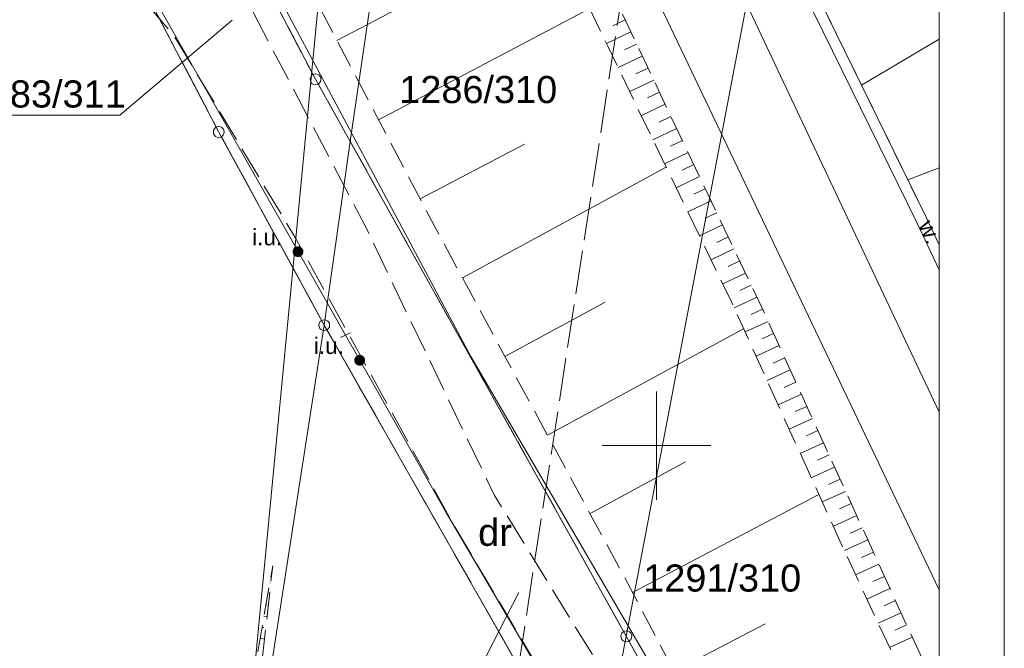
# Model space of a CAD drawing. Header units: centimetres. Extents: x -1545 to 32023, y 2301 to 66956.
# Tile 12 of 20: x 11450 to 15990, y 58336 to 61233. Entities that reach past the tile are written whole.
import ezdxf

# ---------------------------------------------------------------- set-up
doc = ezdxf.new("R2010")
doc.units = ezdxf.units.CM
doc.header["$MEASUREMENT"] = 0
for name, pattern in [('PRZER2_5-1', [175, 125, -50]), ('PRZER3-1', [200, 150, -50]), ('PRZER4-1', [250, 200, -50])]:
    doc.linetypes.add(name, pattern=pattern)
doc.layers.add('130-Z Teren', color=7, linetype='Continuous')
doc.layers.add('Mapa dcp_3_GUPGUI', color=7, linetype='Continuous')
for name, color, linetype, lineweight in [('130-Z Teren_Nr_pióra__53', 54, 'Continuous', 13), ('Mapa dcp_3_GEPPGD_Nr_pióra__2', 94, 'Continuous', 18), ('Mapa dcp_3_GESDZI_Nr_pióra__2', 94, 'Continuous', 18), ('Mapa dcp_3_GESDZI_O_Nr_pióra__2', 94, 'Continuous', 18), ('Mapa dcp_3_GESKLU_Nr_pióra__2', 94, 'Continuous', 18), ('Mapa dcp_3_GESKLU_O_Nr_pióra__2', 94, 'Continuous', 18), ('Mapa dcp_3_GSLTTK_Nr_pióra__7', 7, 'Continuous', 18), ('Mapa dcp_3_GSSKOA_Nr_pióra__7', 7, 'Continuous', 18), ('Mapa dcp_3_GSSPDR_Nr_pióra__7', 7, 'Continuous', 18), ('Mapa dcp_3_GSSPDR_O_Nr_pióra__7', 7, 'Continuous', 18), ('Mapa dcp_3_GSSZSN_Nr_pióra__7', 7, 'Continuous', 18), ('Mapa dcp_3_GUPGUI_O_Nr_pióra__7', 7, 'Continuous', 18), ('Mapa dcp_3_GUPGZC_Nr_pióra__7', 7, 'Continuous', 18), ('Mapa dcp_3_linie rozgraniczające_Nr_pióra__150', 150, 'Continuous', 18), ('Mapa dcp_3_opis pozaramkowy_Nr_pióra__7', 7, 'Continuous', 18), ('Mapa dcp_3_Siatka_Nr_pióra__7', 7, 'Continuous', 18), ('Mapa dcp_3_Zakres_Nr_pióra__210', 6, 'Continuous', 18)]:
    doc.layers.add(name, color=color, linetype=linetype, lineweight=lineweight)
doc.layers.add('Mapa dcp_3_GULGSP_Nr_pióra__8', color=7, linetype='Continuous', lineweight=18, true_color=0xbfbf00)
doc.layers.add('Mapa dcp_3_GULTPR_Nr_pióra__5', color=7, linetype='Continuous', lineweight=18, true_color=0xff9100)
doc.styles.add('STYL_AUTOMATYCZNY_1', font='txt')

# ---------------------------------------------------------------- blocks, each defined once
blk = doc.blocks.new('Siatka_1_1', base_point=(-1323.8, -3657.8))
at = {"layer": '130-Z Teren_Nr_pióra__53', "color": 54, "linetype": 'Continuous', "lineweight": 13, "flags": 128}
blk.add_lwpolyline([(-1323.8, -3657.8), (389.2, -253.3), (-68.9, 9924.9), (-1545.8, 10177.5), (-3265.8, 10170.5), (-7834.3, 8146.7), (-5310.3, 1141.2), (-4200.9, -1661.1)], close=True, dxfattribs=at)

msp = doc.modelspace()

# ---------------------------------------------------------------- hatches: boundary and pattern name
at = {"layer": 'Mapa dcp_3_GEPPGD_Nr_pióra__2', "linetype": 'Continuous', "lineweight": 18}
msp.add_hatch(color=94, dxfattribs=at).paths.add_polyline_path([(12973.61, 60667.35), (12975, 60667.57), (12976.25, 60668.21), (12977.25, 60669.21), (12977.89, 60670.46), (12978.11, 60671.85), (12977.89, 60673.24), (12977.25, 60674.5), (12976.25, 60675.49), (12975, 60676.13), (12973.61, 60676.35), (12972.22, 60676.13), (12970.96, 60675.49), (12969.97, 60674.5), (12969.33, 60673.24), (12969.11, 60671.85), (12969.33, 60670.46), (12969.97, 60669.21), (12970.96, 60668.21), (12972.22, 60667.57)])
at = {"layer": 'Mapa dcp_3_GUPGUI', "linetype": 'Continuous', "lineweight": 0, "true_color": 0x000000}
for points in [[(12708.03, 60164.06), (12708.88, 60157.59), (12711.38, 60151.56), (12715.35, 60146.38), (12720.53, 60142.41), (12726.56, 60139.91), (12733.03, 60139.06), (12739.5, 60139.91), (12745.53, 60142.41), (12750.71, 60146.38), (12754.68, 60151.56), (12757.18, 60157.59), (12758.03, 60164.06), (12757.18, 60170.53), (12754.68, 60176.56), (12750.71, 60181.74), (12745.53, 60185.71), (12739.5, 60188.21), (12733.03, 60189.06), (12726.56, 60188.21), (12720.53, 60185.71), (12715.35, 60181.74), (12711.38, 60176.56), (12708.88, 60170.53)], [(12992.47, 59663.38), (12993.32, 59656.9), (12995.82, 59650.88), (12999.79, 59645.7), (13004.97, 59641.72), (13011, 59639.23), (13017.47, 59638.38), (13023.94, 59639.23), (13029.97, 59641.72), (13035.15, 59645.7), (13039.12, 59650.88), (13041.62, 59656.9), (13042.47, 59663.38), (13041.62, 59669.85), (13039.12, 59675.88), (13035.15, 59681.05), (13029.97, 59685.03), (13023.94, 59687.52), (13017.47, 59688.38), (13011, 59687.52), (13004.97, 59685.03), (12999.79, 59681.05), (12995.82, 59675.88), (12993.32, 59669.85)]]:
    msp.add_hatch(color=18, dxfattribs=at).paths.add_polyline_path(points)

# ---------------------------------------------------------------- linework, layer by layer
at = {"layer": 'Mapa dcp_3_GEPPGD_Nr_pióra__2', "color": 94, "linetype": 'Continuous', "lineweight": 18, "flags": 128}
for points in [[(12813.71, 60983.25), (12821.43, 60982.03), (12828.4, 60978.48), (12833.93, 60972.95), (12837.49, 60965.98), (12838.71, 60958.25), (12837.49, 60950.53), (12833.93, 60943.56), (12828.4, 60938.03), (12821.43, 60934.48), (12813.71, 60933.25), (12805.98, 60934.48), (12799.01, 60938.03), (12793.48, 60943.56), (12789.93, 60950.53), (12788.71, 60958.25), (12789.93, 60965.98), (12793.48, 60972.95), (12799.01, 60978.48), (12805.98, 60982.03)], [(12367.81, 60740.25), (12375.53, 60739.03), (12382.5, 60735.48), (12388.03, 60729.95), (12391.59, 60722.98), (12392.81, 60715.25), (12391.59, 60707.53), (12388.03, 60700.56), (12382.5, 60695.03), (12375.53, 60691.48), (12367.81, 60690.25), (12360.08, 60691.48), (12353.11, 60695.03), (12347.58, 60700.56), (12344.03, 60707.53), (12342.81, 60715.25), (12344.03, 60722.98), (12347.58, 60729.95), (12353.11, 60735.48), (12360.08, 60739.03)], [(12853.81, 59850.25), (12861.53, 59849.03), (12868.5, 59845.48), (12874.03, 59839.95), (12877.59, 59832.98), (12878.81, 59825.25), (12877.59, 59817.53), (12874.03, 59810.56), (12868.5, 59805.03), (12861.53, 59801.48), (12853.81, 59800.25), (12846.08, 59801.48), (12839.11, 59805.03), (12833.58, 59810.56), (12830.03, 59817.53), (12828.81, 59825.25), (12830.03, 59832.98), (12833.58, 59839.95), (12839.11, 59845.48), (12846.08, 59849.03)], [(14246.61, 58416.55), (14254.33, 58415.33), (14261.3, 58411.78), (14266.83, 58406.25), (14270.38, 58399.28), (14271.61, 58391.55), (14270.38, 58383.83), (14266.83, 58376.86), (14261.3, 58371.33), (14254.33, 58367.78), (14246.61, 58366.55), (14238.88, 58367.78), (14231.91, 58371.33), (14226.38, 58376.86), (14222.83, 58383.83), (14221.61, 58391.55), (14222.83, 58399.28), (14226.38, 58406.25), (14231.91, 58411.78), (14238.88, 58415.33)]]:
    msp.add_lwpolyline(points, close=True, dxfattribs=at)
at = {"layer": 'Mapa dcp_3_GESDZI_Nr_pióra__2', "color": 94, "linetype": 'Continuous', "lineweight": 18, "flags": 128}
for points in [[(13496.71, 64240.15), (14602.31, 64407.65), (14738.51, 64113.25), (15157.91, 63177.65), (14246.61, 58391.55), (12973.61, 60671.85)], [(11591.91, 63903.65), (13496.71, 64240.15), (12973.61, 60671.85), (12813.71, 60958.25), (11511.61, 63435.85)], [(11511.61, 63435.85), (12813.71, 60958.25), (12973.61, 60671.85), (12853.81, 59825.25), (12367.81, 60715.25), (11387.81, 62584.25)], [(12973.61, 60671.85), (14246.61, 58391.55), (14103.41, 57632.65), (13823.11, 58124.05), (12853.81, 59825.25)], [(14246.61, 58391.55), (15386.91, 56345.05), (15215.11, 55676.45), (14968.31, 56079.65), (14103.41, 57632.65)]]:
    msp.add_lwpolyline(points, close=True, dxfattribs=at)
for points in [[(15689.6, 57544.19), (15617.41, 57242.05), (15386.91, 56345.05), (14246.61, 58391.55), (15157.91, 63177.65), (15534.31, 62288.15), (15689.6, 61914.38)], [(9575.27, 50865.29), (11387.81, 62584.25), (12367.81, 60715.25), (12853.81, 59825.25), (12551.81, 57884.25), (11351.3, 50865.29)], [(11351.3, 50865.29), (12551.81, 57884.25), (12853.81, 59825.25), (13823.11, 58124.05), (14103.41, 57632.65), (14081.81, 57519.35), (12850.51, 51732.25), (12666.05, 50865.29)]]:
    msp.add_lwpolyline(points, dxfattribs=at)
at = {"layer": 'Mapa dcp_3_GESDZI_O_Nr_pióra__2', "color": 94, "linetype": 'Continuous', "lineweight": 18, "flags": 128}
for points in [[(12429.01, 61231.05), (11912.2, 60792.6), (11191.41, 60792.6)], [(13750.71, 58593.85), (13513.53, 58128.8), (12777.81, 58128.8)]]:
    msp.add_lwpolyline(points, dxfattribs=at)
at = {"layer": 'Mapa dcp_3_GESKLU_Nr_pióra__2', "color": 94, "linetype": 'PRZER3-1', "lineweight": 18, "flags": 128}
for points in [[(15689.59, 55850.38), (15386.91, 56345.05), (14246.61, 58391.55), (12973.61, 60671.85), (12813.71, 60958.25), (11511.61, 63435.85), (11591.91, 63903.65), (13496.71, 64240.15), (14602.31, 64407.65), (14813.61, 64478.65), (15404.21, 64585.45), (15358.71, 64212.05), (15284.81, 63875.25), (15689.6, 62882.32)], [(15689.59, 54904.9), (15215.11, 55676.45), (14968.31, 56079.65), (14103.41, 57632.65), (13823.11, 58124.05), (12853.81, 59825.25), (12367.81, 60715.25), (11387.81, 62584.25), (10927.81, 63460.25), (10762.01, 63778.35), (11298.61, 63841.15), (11591.91, 63903.65), (11511.61, 63435.85), (12813.71, 60958.25), (12973.61, 60671.85), (14246.61, 58391.55), (15386.91, 56345.05), (15689.59, 55850.38)], [(9575.27, 50865.29), (10543.06, 57122.53), (10782.15, 58694.15), (11387.81, 62584.25), (12367.81, 60715.25), (12853.81, 59825.25), (13823.11, 58124.05), (14103.41, 57632.65), (14968.31, 56079.65), (15215.11, 55676.45), (15689.59, 54904.9)]]:
    msp.add_lwpolyline(points, dxfattribs=at)
at = {"layer": 'Mapa dcp_3_GSLTTK_Nr_pióra__7', "color": 7, "linetype": 'Continuous', "lineweight": 18, "flags": 128}
for points in [[(11822.36, 66645.21), (12374.51, 65471.75), (12930.41, 64350.65), (14255.31, 61608.65), (15689.6, 58606.27)], [(15689.6, 59424.91), (14740.11, 61438.25), (13323.91, 64419.55), (12752.21, 65539.25), (12245.97, 66645.21)]]:
    msp.add_lwpolyline(points, dxfattribs=at)
at = {"layer": 'Mapa dcp_3_GSSKOA_Nr_pióra__7', "color": 7, "linetype": 'PRZER3-1', "lineweight": 18, "flags": 128}
msp.add_lwpolyline([(15689.59, 55162.8), (14995.81, 56307.25), (14375.81, 57344.25), (13464.81, 58880.25), (12724.81, 60221.25), (12159.81, 61162.25), (11786.81, 61593.25), (11926.81, 62594.25), (12311.81, 61675.25), (13040.81, 60286.25), (13638.81, 59040.25), (14618.81, 57450.25), (15194.81, 56461.25), (15689.59, 55627.39)], dxfattribs=at)
at = {"layer": 'Mapa dcp_3_GSSPDR_Nr_pióra__7', "color": 7, "linetype": 'Continuous', "lineweight": 18, "flags": 128}
for points in [[(13473.21, 64471.55), (14054.21, 63501.45), (14218.31, 63140.05), (14981.11, 61531.05), (15585.51, 60297.75), (15689.6, 60079.9)], [(15689.6, 60195.88), (15630.51, 60319.55), (15026.21, 61552.75), (14263.71, 63161.15), (14098.61, 63524.75), (13673.71, 64234.05)]]:
    msp.add_lwpolyline(points, dxfattribs=at)
at = {"layer": 'Mapa dcp_3_GSSZSN_Nr_pióra__7', "color": 7, "linetype": 'PRZER2_5-1', "lineweight": 18, "flags": 128}
for points in [[(12767.13, 64244.31), (12913.71, 63946.55), (13494.31, 62787.65), (14167.31, 61386.85), (14871.21, 59907.05), (15540.11, 58441.65), (15689.6, 58118.59)], [(15689.6, 57853.31), (15293.51, 58695.85), (14731.41, 59932.45), (14161.61, 61110.15), (13531.21, 62429.95), (12665.01, 64205.85)], [(15689.6, 57853.31), (15293.51, 58695.85), (14731.41, 59932.45), (14161.61, 61110.15), (13531.21, 62429.95), (12665.01, 64205.85)], [(15689.6, 60195.88), (15630.51, 60319.55), (15026.21, 61552.75), (14263.71, 63161.15), (14098.61, 63524.75), (13673.71, 64234.05)], [(11649.71, 63625.65), (11952.71, 63018.75), (12565.51, 61797.95), (13360.41, 60284.35), (14239.21, 58662.05), (15055.31, 57107.65), (15689.59, 55970.59)], [(11403.34, 50865.29), (11498.01, 51415.45), (11625.51, 52115.75), (11900.21, 53685.75), (12144.11, 55091.75), (12274.91, 55961.25), (12425.51, 56989.35), (12508.41, 57760.05), (12616.21, 58716.65), (12458.71, 57808.55), (12220.61, 56364.55), (12058.61, 55374.45), (11891.31, 54373.45), (11551.81, 52333.15), (11343.61, 51113.25), (11294.88, 50865.29)]]:
    msp.add_lwpolyline(points, dxfattribs=at)
at = {"layer": 'Mapa dcp_3_GSSZSN_Nr_pióra__7', "color": 7, "linetype": 'Continuous', "lineweight": 18, "flags": 128}
for points in [[(12912.71, 61136.84), (13406.84, 61396.34)], [(13104.33, 60771.97), (14078.72, 61283.69)], [(14241.1, 61231.73), (14185.05, 61205.07)], [(14267.52, 61176.19), (14155.51, 61122.91)], [(14293.93, 61120.65), (14238.09, 61094.09)], [(15689.6, 61143.85), (15330.77, 60931.23)], [(14320.35, 61065.11), (14209.02, 61012.16)], [(14346.77, 61009.57), (14291.29, 60983.18)], [(14373.19, 60954.03), (14262.6, 60901.43)], [(14399.61, 60898.5), (14344.49, 60872.28)], [(14426.03, 60842.96), (14316.17, 60790.7)], [(14452.44, 60787.42), (14397.7, 60761.38)], [(14478.86, 60731.88), (14369.74, 60679.97)], [(13295.95, 60407.09), (13776.7, 60659.57)], [(14505.28, 60676.34), (14450.9, 60650.47)], [(14531.7, 60620.8), (14423.31, 60569.25)], [(14558.12, 60565.26), (14504.11, 60539.57)], [(13490.68, 60043.88), (14431.04, 60553.27)], [(15689.6, 60550.55), (15544.41, 60495.25)], [(14584.53, 60509.72), (14476.89, 60458.52)], [(14610.95, 60454.19), (14557.31, 60428.67)], [(14637.37, 60398.65), (14530.46, 60347.79)], [(14663.79, 60343.11), (14610.52, 60317.77)], [(14690.21, 60287.57), (14584.03, 60237.06)], [(14716.63, 60232.03), (14663.72, 60206.86)], [(14743.04, 60176.49), (14637.6, 60126.34)], [(14769.46, 60120.95), (14716.93, 60095.96)], [(14795.88, 60065.41), (14691.18, 60015.61)], [(14822.3, 60009.87), (14770.13, 59985.06)], [(13686.97, 59681.5), (14148.85, 59931.7)], [(14848.72, 59954.34), (14744.09, 59904.56)], [(14875.01, 59898.74), (14821.89, 59874.49)], [(14900.54, 59842.79), (14794.23, 59794.26)], [(13883.27, 59319.12), (14787.54, 59808.96)], [(14926.08, 59786.84), (14872.88, 59762.55)], [(14951.62, 59730.89), (14845.13, 59682.28)], [(14977.16, 59674.94), (14923.87, 59650.61)], [(15002.7, 59618.99), (14896.03, 59570.3)], [(15028.24, 59563.04), (14974.86, 59538.68)], [(15053.77, 59507.09), (14946.93, 59458.32)], [(15079.31, 59451.15), (15025.84, 59426.74)], [(15104.85, 59395.2), (14997.83, 59346.34)], [(15130.39, 59339.25), (15076.83, 59314.8)], [(15155.93, 59283.3), (15048.73, 59234.36)], [(15181.47, 59227.35), (15127.82, 59202.86)], [(14079.57, 58956.75), (14519.04, 59194.8)], [(15207.01, 59171.4), (15099.63, 59122.39)], [(15232.54, 59115.45), (15178.81, 59090.92)], [(14274.99, 58593.9), (15134.68, 59045.26)], [(15258.08, 59059.5), (15150.53, 59010.41)], [(15283.62, 59003.55), (15229.8, 58978.99)], [(15309.16, 58947.61), (15201.43, 58898.43)], [(15334.7, 58891.66), (15280.79, 58867.05)], [(15360.24, 58835.71), (15252.33, 58786.45)], [(15385.78, 58779.76), (15331.78, 58755.11)], [(15411.31, 58723.81), (15303.5, 58674.6)], [(15436.85, 58667.86), (15383.26, 58643.4)], [(12602.59, 58638.11), (12604.93, 58637.7)], [(15462.39, 58611.91), (15355.84, 58563.27)], [(12593.71, 58586.95), (12601.44, 58585.61)], [(12584.84, 58535.78), (12590.23, 58534.85)], [(15487.93, 58555.96), (15434.97, 58531.79)], [(12575.96, 58484.62), (12589.79, 58482.22)], [(15513.47, 58500.01), (15408.17, 58451.95)], [(12567.09, 58433.45), (12575.53, 58431.99)], [(14466.57, 58229), (14886.2, 58449.32)], [(15539.01, 58444.07), (15486.67, 58420.18)], [(15564.82, 58388.24), (15460.76, 58340.09)], [(12558.22, 58382.29), (12578.14, 58378.83)]]:
    msp.add_lwpolyline(points, dxfattribs=at)
at = {"layer": 'Mapa dcp_3_GULGSP_Nr_pióra__8', "color": 52, "linetype": 'Continuous', "lineweight": 18, "true_color": 0xbfbf00, "flags": 128}
for points in [[(12951.77, 59779.02), (12733.03, 60164.06), (11822.81, 61766.25), (11574.03, 62204.79), (10781.81, 63601.25), (10720.81, 63669.25), (10137.25, 63569.31), (7929.81, 63191.25), (7174.21, 63069.32), (4678.42, 62666.55), (1794.7, 62187.3), (1439.6, 62128.27)], [(15689.59, 55119.56), (14904.81, 56436.25), (14256.01, 57537), (13411.81, 58969.25), (13017.47, 59663.38), (12951.77, 59779.02)]]:
    msp.add_lwpolyline(points, dxfattribs=at)
at = {"layer": 'Mapa dcp_3_GULTPR_Nr_pióra__5', "color": 30, "linetype": 'Continuous', "lineweight": 18, "true_color": 0xff9100, "flags": 128}
msp.add_lwpolyline([(15299.16, 56652.97), (13530.27, 59681.38), (11985.12, 62574.66), (11538.6, 63471.97)], dxfattribs=at)
at = {"layer": 'Mapa dcp_3_GUPGZC_Nr_pióra__7', "color": 7, "linetype": 'Continuous', "lineweight": 18, "flags": 128}
msp.add_lwpolyline([(12974.49, 59789.47), (12929.06, 59768.57)], dxfattribs=at)
at = {"layer": 'Mapa dcp_3_linie rozgraniczające_Nr_pióra__150', "color": 150, "linetype": 'PRZER3-1', "lineweight": 18, "flags": 128}
msp.add_lwpolyline([(10888.2, 63536.26), (11387.81, 62584.25), (12367.81, 60715.25), (12853.81, 59825.25), (13823.11, 58124.05), (14968.31, 56079.65), (15215.11, 55676.45), (15654.76, 54961.54)], dxfattribs=at)
at = {"layer": 'Mapa dcp_3_opis pozaramkowy_Nr_pióra__7', "color": 7, "linetype": 'Continuous', "lineweight": 18, "flags": 128}
msp.add_lwpolyline([(15989.6, 66945.21), (15989.59, 45945.21)], dxfattribs=at)
msp.add_lwpolyline([(1439.6, 46245.21), (1439.6, 66645.21), (15689.6, 66645.21), (15689.6, 46245.21)], close=True, dxfattribs=at)
at = {"layer": 'Mapa dcp_3_Siatka_Nr_pióra__7', "color": 7, "linetype": 'Continuous', "lineweight": 18}
for p, q in [((14385.81, 59020.25), (14385.81, 59520.25)), ((14635.81, 59270.25), (14135.81, 59270.25))]:
    msp.add_line(p, q, dxfattribs=at)
at = {"layer": 'Mapa dcp_3_Zakres_Nr_pióra__210', "color": 6, "linetype": 'PRZER4-1', "lineweight": 18, "flags": 128}
msp.add_lwpolyline([(5357.44, 64700.93), (4628.46, 63604.64), (3338.48, 55229.41), (4981.12, 52862.78), (6247.48, 52609.51), (7774.5, 52309.52), (12684.56, 51344.93), (14507.43, 63168.67), (13092.56, 65751.94)], close=True, dxfattribs=at)

# ---------------------------------------------------------------- block references
at = {"layer": '130-Z Teren', "color": 54, "lineweight": 13, "rotation": 351.948685}
msp.add_blockref('Siatka_1_1', (10094.31, 52345.25), dxfattribs=at)

# ---------------------------------------------------------------- texts
at = {"layer": 'Mapa dcp_3_GESDZI_O_Nr_pióra__2', "color": 94, "linetype": 'Continuous', "lineweight": 18, "char_height": 125, "attachment_point": 7, "rotation": 359.99998, "style": 'STYL_AUTOMATYCZNY_1'}
for s, insert in [('\\A1;{\\pql;\\fArial|b0|i0|c238|p38;1286/310}', (13199.91, 60846.75)), ('\\A1;{\\pql;\\fArial|b0|i0|c238|p38;1283/311}', (11210.41, 60826.35)), ('\\A1;{\\pql;\\fArial|b0|i0|c238|p38;1291/310}', (14324.71, 58595.75))]:
    msp.add_mtext(s, dxfattribs=dict(at, insert=insert))
at = {"layer": 'Mapa dcp_3_GESKLU_O_Nr_pióra__2', "color": 94, "linetype": 'Continuous', "lineweight": 18, "insert": (13563.62, 58806.6), "char_height": 125, "attachment_point": 7, "rotation": 359.99998, "style": 'STYL_AUTOMATYCZNY_1'}
msp.add_mtext('\\A1;{\\pql;\\fArial|b0|i0|c238|p38;dr}', dxfattribs=at)
at = {"layer": 'Mapa dcp_3_GSSPDR_O_Nr_pióra__7', "color": 7, "linetype": 'Continuous', "lineweight": 18, "insert": (15591.42, 60286.67), "char_height": 75, "attachment_point": 7, "rotation": 294.79767, "style": 'STYL_AUTOMATYCZNY_1'}
msp.add_mtext('\\A1;{\\pql;\\fArial|b0|i0|c238|p38;w.}', dxfattribs=at)
at = {"layer": 'Mapa dcp_3_GUPGUI_O_Nr_pióra__7', "color": 7, "linetype": 'Continuous', "lineweight": 18, "char_height": 75, "attachment_point": 7, "rotation": 359.99998, "style": 'STYL_AUTOMATYCZNY_1'}
for insert in [(12520.88, 60192.17), (12805.33, 59691.48)]:
    msp.add_mtext('\\A1;{\\pql;\\fArial|b0|i0|c238|p38;i.u.}', dxfattribs=dict(at, insert=insert))

doc.saveas('drawing.dxf')
